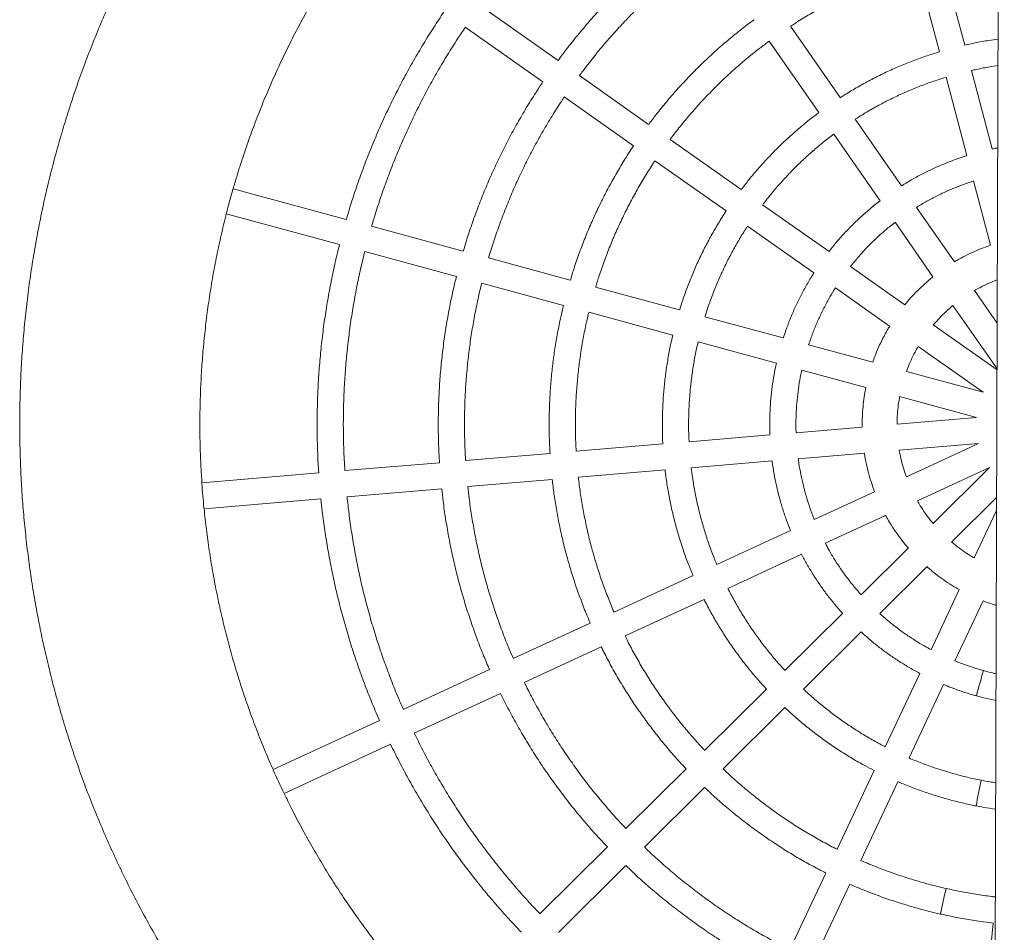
# Model space of a CAD drawing. Header units: millimetres. Extents: x 4385 to 11928, y 17253 to 36963.
# Tile 210 of 256: x 7692.348 to 7692.951, y 18769.076 to 18769.635. Entities that reach past the tile are written whole.
import ezdxf

# ---------------------------------------------------------------- set-up
doc = ezdxf.new("R2010")
doc.units = ezdxf.units.MM
doc.layers.add('БЛАГО_Ботаническая_Р$0$БЛАГО_МАФ', color=7, linetype='Continuous', lineweight=0, true_color=0x000000)

# ---------------------------------------------------------------- blocks, each defined once
blk = doc.blocks.new('БЛАГО_Ботаническая_Р$0$дио 1.15')
at = {"layer": 'БЛАГО_Ботаническая_Р$0$БЛАГО_МАФ'}
for p, q in [((-0.05548, 0.51694), (-0.04922, 0.44535)), ((-0.03322, 0.44675), (-0.03948, 0.51834)), ((0.12531, 0.50392), (0.10672, 0.43451)), ((0.12223, 0.43035), (0.14083, 0.49977)), ((-0.1849, 0.409), (-0.21527, 0.47413)), ((-0.22983, 0.46734), (-0.19946, 0.40221)), ((-0.04782, 0.42935), (-0.04275, 0.37137)), ((-0.02675, 0.37277), (-0.03182, 0.43075)), ((0.10256, 0.41899), (0.08749, 0.36278)), ((0.10301, 0.35862), (0.11807, 0.41484)), ((-0.15352, 0.34169), (-0.17811, 0.39444)), ((-0.19267, 0.38765), (-0.16807, 0.33491)), ((-0.02082, 0.30505), (-0.02535, 0.35677)), ((0.24032, 0.35783), (0.20694, 0.31016)), ((-0.04135, 0.35537), (-0.03682, 0.30365)), ((0.08334, 0.34726), (0.0699, 0.29711)), ((0.2201, 0.30095), (0.25348, 0.34862)), ((0.08541, 0.29296), (0.09885, 0.34311)), ((-0.12479, 0.28008), (-0.14673, 0.32713)), ((-0.16128, 0.32035), (-0.13934, 0.27329)), ((-0.26201, 0.26913), (-0.30316, 0.31028)), ((-0.31452, 0.29893), (-0.27337, 0.25777)), ((0.19773, 0.297), (0.16795, 0.25447)), ((-0.03542, 0.28765), (-0.03077, 0.23451)), ((-0.01477, 0.23591), (-0.01942, 0.28905)), ((0.1811, 0.24526), (0.21088, 0.28779)), ((0.06574, 0.28159), (0.05194, 0.23007)), ((0.06745, 0.22591), (0.08125, 0.27744)), ((-0.09545, 0.21718), (-0.118, 0.26552)), ((-0.21394, 0.22106), (-0.25065, 0.25777)), ((-0.13255, 0.25873), (-0.11001, 0.21039)), ((-0.26201, 0.24641), (-0.2253, 0.2097)), ((0.15873, 0.24131), (0.12814, 0.19761)), ((0.14129, 0.1884), (0.17189, 0.2321)), ((-0.02937, 0.2185), (-0.02503, 0.16894)), ((-0.00904, 0.17034), (-0.01337, 0.2199)), ((0.04778, 0.21455), (0.0349, 0.16649)), ((-0.16486, 0.17198), (-0.20258, 0.2097)), ((0.05041, 0.16233), (0.06329, 0.21039)), ((-0.06764, 0.15752), (-0.08866, 0.20261)), ((-0.21394, 0.19834), (-0.17622, 0.16062)), ((-0.10322, 0.19583), (-0.08219, 0.15073)), ((0.11892, 0.18445), (0.09038, 0.1437)), ((0.10354, 0.13448), (0.13208, 0.17524)), ((0.23234, 0.17165), (0.18864, 0.14105)), ((-0.27753, 0.1351), (-0.32458, 0.15705)), ((-0.11832, 0.12544), (-0.1535, 0.16062)), ((0.19785, 0.1279), (0.24155, 0.15849)), ((-0.02363, 0.15292), (-0.02009, 0.11238)), ((-0.00409, 0.11378), (-0.00764, 0.15432)), ((0.03074, 0.15096), (0.02021, 0.11166)), ((-0.16485, 0.14926), (-0.12967, 0.11408)), ((0.03572, 0.1075), (0.04625, 0.1468)), ((-0.33137, 0.14249), (-0.28432, 0.12055)), ((-0.04364, 0.10607), (-0.06084, 0.14295)), ((-0.0754, 0.13616), (-0.0582, 0.09928)), ((-0.21463, 0.10577), (-0.26297, 0.12831)), ((0.08116, 0.13053), (0.05782, 0.09719)), ((0.17548, 0.13184), (0.13472, 0.1033)), ((0.07098, 0.08798), (0.09432, 0.12131)), ((0.14394, 0.09014), (0.18469, 0.11868)), ((-0.26976, 0.11376), (-0.22141, 0.09122)), ((-0.07817, 0.08529), (-0.10695, 0.11407)), ((-0.1183, 0.10271), (-0.08953, 0.07394)), ((-0.15497, 0.07795), (-0.20006, 0.09898)), ((-0.01822, 0.09102), (-0.01397, 0.04243)), ((0.00203, 0.04383), (-0.00222, 0.09242)), ((0.01466, 0.09094), (0.00203, 0.04383)), ((0.12155, 0.09408), (0.08822, 0.07074)), ((-0.01397, 0.04243), (-0.03458, 0.08664)), ((0.01754, 0.03967), (0.03017, 0.08679)), ((-0.20685, 0.08443), (-0.16176, 0.0634)), ((-0.04914, 0.07985), (-0.02852, 0.03564)), ((0.04552, 0.07963), (0.01754, 0.03967)), ((0.09743, 0.05758), (0.13076, 0.08092)), ((0.27768, 0.08101), (0.22615, 0.06721)), ((-0.10352, 0.05396), (-0.1404, 0.07116)), ((-0.02852, 0.03564), (-0.06301, 0.07013)), ((0.03128, 0.03129), (0.05868, 0.07042)), ((0.21063, 0.06305), (0.16257, 0.05017)), ((0.23031, 0.0517), (0.28183, 0.0655)), ((-0.14719, 0.0566), (-0.11031, 0.03941)), ((-0.07437, 0.05878), (-0.04688, 0.03129)), ((0.07066, 0.05844), (0.03188, 0.03129)), ((-0.0549, 0.03129), (-0.08409, 0.0449)), ((0.05988, 0.03129), (0.07987, 0.04528)), ((0.14704, 0.04601), (0.10774, 0.03548)), ((0.16673, 0.03466), (0.21479, 0.04754)), ((-0.30789, 0.03258), (-0.35961, 0.03711)), ((1.39611, 0.03129), (-1.40011, 0.03129))]:
    blk.add_line(p, q, dxfattribs=at)
for centre, radius, start, end in [((0.07316, -0.86118), 1.38418, 94.68453, 95.31671), ((-0.2333, -0.86544), 1.41561, 74.69087, 75.30901), ((0.41937, -0.90589), 1.51901, 114.71149, 115.28755), ((-0.50148, -0.8622), 0.94826, 76.91337, 77.88372), ((-0.50281, -0.86813), 0.95433, 76.91645, 77.88063), ((-0.40898, -0.88895), 0.94807, 78.52343, 79.49398), ((-0.40891, -0.88856), 0.94768, 78.52323, 79.49418), ((-0.41466, -0.88748), 0.96275, 74.23653, 75.19228), ((-0.41461, -0.88729), 0.96255, 74.23643, 75.19238)]:
    blk.add_arc(centre, radius, start, end, dxfattribs=at)
for points, knots in [([(0.51589, 0.36059), (0.51439, 0.36271), (0.51017, 0.36869), (0.50302, 0.37838), (0.49437, 0.38959), (0.48548, 0.40061), (0.47633, 0.41142), (0.46695, 0.42203), (0.45734, 0.43242), (0.44749, 0.4426), (0.43742, 0.45255), (0.42712, 0.46227), (0.41661, 0.47177), (0.4059, 0.48102), (0.39497, 0.49003), (0.38385, 0.4988), (0.37254, 0.50731), (0.36103, 0.51557), (0.34935, 0.52357), (0.33749, 0.5313), (0.32546, 0.53877), (0.31326, 0.54597), (0.30091, 0.55289), (0.2884, 0.55953), (0.27575, 0.56589), (0.26296, 0.57197), (0.25004, 0.57776), (0.23699, 0.58325), (0.22382, 0.58846), (0.21054, 0.59337), (0.19715, 0.59798), (0.18366, 0.60228), (0.17008, 0.60629), (0.15641, 0.60999), (0.14266, 0.61338), (0.12884, 0.61647), (0.11495, 0.61924), (0.10101, 0.6217), (0.08701, 0.62385), (0.07297, 0.62569), (0.05889, 0.62721), (0.04479, 0.62842), (0.03065, 0.62931), (0.0165, 0.62988), (0.00235, 0.63014), (-0.01181, 0.63007), (-0.02597, 0.6297), (-0.04011, 0.629), (-0.05424, 0.62799), (-0.06833, 0.62666), (-0.0824, 0.62502), (-0.09642, 0.62306), (-0.1104, 0.62079), (-0.12432, 0.61821), (-0.13818, 0.61531), (-0.15198, 0.61211), (-0.16569, 0.6086), (-0.17933, 0.60478), (-0.19288, 0.60065), (-0.20633, 0.59623), (-0.21968, 0.59151), (-0.23292, 0.58648), (-0.24604, 0.58116), (-0.25904, 0.57555), (-0.27191, 0.56965), (-0.28465, 0.56347), (-0.29725, 0.557), (-0.30969, 0.55025), (-0.32199, 0.54322), (-0.33412, 0.53592), (-0.34609, 0.52835), (-0.35788, 0.52051), (-0.3695, 0.51241), (-0.38093, 0.50405), (-0.39217, 0.49544), (-0.40321, 0.48658), (-0.41406, 0.47747), (-0.4247, 0.46813), (-0.43512, 0.45854), (-0.44533, 0.44873), (-0.45532, 0.43869), (-0.46507, 0.42843), (-0.4746, 0.41796), (-0.48389, 0.40727), (-0.49294, 0.39638), (-0.50174, 0.38528), (-0.51029, 0.374), (-0.51859, 0.36252), (-0.52663, 0.35086), (-0.5344, 0.33903), (-0.54191, 0.32702), (-0.54915, 0.31485), (-0.55611, 0.30252), (-0.56279, 0.29004), (-0.5692, 0.27741), (-0.57532, 0.26464), (-0.58114, 0.25173), (-0.58624, 0.23983), (-0.58925, 0.23218), (-0.59054, 0.22891)], [0, 0, 0, 0, 0.005721, 0.016105, 0.02649, 0.036875, 0.04726, 0.057645, 0.06803, 0.078415, 0.088799, 0.099184, 0.109569, 0.119954, 0.130339, 0.140724, 0.151109, 0.161494, 0.171879, 0.182263, 0.192648, 0.203033, 0.213418, 0.223803, 0.234188, 0.244573, 0.254957, 0.265342, 0.275727, 0.286112, 0.296497, 0.306882, 0.317267, 0.327652, 0.338036, 0.348421, 0.358806, 0.369191, 0.379576, 0.389961, 0.400346, 0.410731, 0.421115, 0.4315, 0.441885, 0.45227, 0.462655, 0.47304, 0.483425, 0.493809, 0.504194, 0.514579, 0.524964, 0.535349, 0.545734, 0.556119, 0.566504, 0.576888, 0.587273, 0.597658, 0.608043, 0.618428, 0.628813, 0.639198, 0.649583, 0.659968, 0.670352, 0.680737, 0.691122, 0.701507, 0.711892, 0.722277, 0.732662, 0.743046, 0.753431, 0.763816, 0.774201, 0.784586, 0.794971, 0.805356, 0.81574, 0.826125, 0.83651, 0.846895, 0.85728, 0.867665, 0.87805, 0.888435, 0.898819, 0.909204, 0.919589, 0.929974, 0.940359, 0.950744, 0.961129, 0.971514, 0.981898, 0.992283, 1, 1, 1, 1]), ([(-0.03948, 0.51831), (-0.03627, 0.51854), (-0.02877, 0.51906), (-0.01698, 0.51952), (-0.00412, 0.51974), (0.00875, 0.51963), (0.02161, 0.51921), (0.03445, 0.51847), (0.04727, 0.51741), (0.06006, 0.51604), (0.07282, 0.51435), (0.08553, 0.51235), (0.09818, 0.51004), (0.11077, 0.5074), (0.11981, 0.50534), (0.12464, 0.50408), (0.12531, 0.5039)], [0, 0, 0, 0, 0.05821, 0.135645, 0.21308, 0.290516, 0.367951, 0.445386, 0.522821, 0.600257, 0.677692, 0.755127, 0.832563, 0.909998, 0.987433, 1, 1, 1, 1]), ([(-0.21527, 0.47411), (-0.21168, 0.4757), (-0.20417, 0.47901), (-0.19258, 0.4837), (-0.18055, 0.48825), (-0.16841, 0.4925), (-0.15617, 0.49646), (-0.14383, 0.5001), (-0.13141, 0.50345), (-0.11891, 0.50648), (-0.10633, 0.50921), (-0.0937, 0.51163), (-0.081, 0.51372), (-0.06827, 0.51553), (-0.05974, 0.51647), (-0.05548, 0.51694)], [0, 0, 0, 0, 0.070796, 0.148231, 0.225666, 0.303101, 0.380536, 0.457971, 0.535406, 0.612841, 0.690276, 0.767711, 0.845146, 0.922581, 1, 1, 1, 1]), ([(0.14082, 0.49973), (0.14325, 0.49904), (0.14981, 0.49719), (0.16039, 0.49383), (0.17257, 0.48969), (0.18464, 0.48523), (0.1966, 0.48049), (0.20843, 0.47545), (0.22014, 0.47012), (0.23171, 0.4645), (0.24315, 0.4586), (0.25443, 0.45241), (0.26556, 0.44596), (0.27651, 0.43922), (0.28491, 0.43383), (0.28959, 0.43062), (0.29073, 0.42983)], [0, 0, 0, 0, 0.045625, 0.12306, 0.200496, 0.277931, 0.355367, 0.432802, 0.510237, 0.587673, 0.665109, 0.742543, 0.819979, 0.897415, 0.97485, 1, 1, 1, 1]), ([(-0.36533, 0.37245), (-0.36509, 0.37268), (-0.36182, 0.37593), (-0.35529, 0.38199), (-0.34573, 0.3906), (-0.33594, 0.39894), (-0.32595, 0.40705), (-0.31576, 0.41491), (-0.30539, 0.42252), (-0.29483, 0.42987), (-0.28409, 0.43695), (-0.27318, 0.44377), (-0.26211, 0.45032), (-0.25087, 0.45659), (-0.24012, 0.46228), (-0.23304, 0.46574), (-0.22982, 0.46732)], [0, 0, 0, 0, 0.005947, 0.083381, 0.160817, 0.238252, 0.315687, 0.393122, 0.470557, 0.547992, 0.625427, 0.702862, 0.780297, 0.857732, 0.935167, 1, 1, 1, 1]), ([(0.10671, 0.43448), (0.10365, 0.43524), (0.09673, 0.43694), (0.08585, 0.43923), (0.07411, 0.44141), (0.06231, 0.44327), (0.05046, 0.44482), (0.03858, 0.44606), (0.02667, 0.44698), (0.01473, 0.44758), (0.00279, 0.44786), (-0.00916, 0.44784), (-0.0211, 0.44746), (-0.02912, 0.44709), (-0.03315, 0.44675), (-0.03322, 0.44675)], [0, 0, 0, 0, 0.066958, 0.151653, 0.236348, 0.321044, 0.405739, 0.490434, 0.575129, 0.659825, 0.74452, 0.829215, 0.91391, 0.998605, 1, 1, 1, 1]), ([(-0.04921, 0.44532), (-0.05175, 0.44505), (-0.05824, 0.44437), (-0.06865, 0.44292), (-0.08044, 0.441), (-0.09217, 0.43876), (-0.10385, 0.43622), (-0.11545, 0.43336), (-0.12697, 0.43019), (-0.1384, 0.42673), (-0.14973, 0.42295), (-0.16097, 0.41889), (-0.17208, 0.4145), (-0.18005, 0.41119), (-0.18428, 0.40925), (-0.18489, 0.40898)], [0, 0, 0, 0, 0.054125, 0.13882, 0.223516, 0.308211, 0.392907, 0.477602, 0.562298, 0.646993, 0.731688, 0.816384, 0.90108, 0.985774, 1, 1, 1, 1]), ([(-0.1781, 0.39441), (-0.17577, 0.39544), (-0.16988, 0.39806), (-0.16027, 0.40194), (-0.14929, 0.40608), (-0.1382, 0.40991), (-0.12701, 0.41344), (-0.11573, 0.41666), (-0.10437, 0.41959), (-0.09293, 0.4222), (-0.08143, 0.4245), (-0.06987, 0.42649), (-0.05866, 0.42813), (-0.0513, 0.42895), (-0.04782, 0.42934)], [0, 0, 0, 0, 0.056326, 0.142939, 0.229552, 0.316166, 0.402779, 0.489392, 0.576006, 0.662619, 0.749232, 0.835845, 0.922459, 1, 1, 1, 1]), ([(-0.03182, 0.43072), (-0.02895, 0.43091), (-0.02218, 0.43137), (-0.01148, 0.43172), (0.00025, 0.43183), (0.01198, 0.4316), (0.0237, 0.43107), (0.0354, 0.43022), (0.04707, 0.42905), (0.05871, 0.42756), (0.0703, 0.42577), (0.08184, 0.42365), (0.0926, 0.42141), (0.09948, 0.41972), (0.10255, 0.41897)], [0, 0, 0, 0, 0.063711, 0.150325, 0.236938, 0.323552, 0.410165, 0.496778, 0.583392, 0.670005, 0.756619, 0.843232, 0.929845, 1, 1, 1, 1]), ([(0.24953, 0.37098), (0.24641, 0.37306), (0.23997, 0.37734), (0.23, 0.38349), (0.21968, 0.38952), (0.2092, 0.39526), (0.19858, 0.40073), (0.18782, 0.40591), (0.17692, 0.4108), (0.16589, 0.41541), (0.15475, 0.41972), (0.14349, 0.42372), (0.13266, 0.42729), (0.12553, 0.42937), (0.12222, 0.43033)], [0, 0, 0, 0, 0.079793, 0.164489, 0.249183, 0.333879, 0.418574, 0.503269, 0.587964, 0.67266, 0.757355, 0.84205, 0.926745, 1, 1, 1, 1]), ([(0.11806, 0.41482), (0.12115, 0.41392), (0.12798, 0.41192), (0.13846, 0.40847), (0.14951, 0.40453), (0.16045, 0.40029), (0.17127, 0.39575), (0.18196, 0.39092), (0.19252, 0.38581), (0.20293, 0.38041), (0.2132, 0.37473), (0.2233, 0.36877), (0.23235, 0.36314), (0.23795, 0.35938), (0.2403, 0.3578)], [0, 0, 0, 0, 0.071098, 0.157711, 0.244325, 0.330938, 0.417552, 0.504165, 0.590778, 0.677392, 0.764005, 0.850619, 0.937233, 1, 1, 1, 1]), ([(-0.19944, 0.40217), (-0.20119, 0.40133), (-0.20652, 0.39875), (-0.21529, 0.39414), (-0.22574, 0.38835), (-0.23602, 0.38227), (-0.24615, 0.37593), (-0.2561, 0.36931), (-0.26587, 0.36244), (-0.27545, 0.35531), (-0.28484, 0.34792), (-0.29404, 0.3403), (-0.30302, 0.33241), (-0.30984, 0.32618), (-0.31359, 0.32251), (-0.3145, 0.32162)], [0, 0, 0, 0, 0.041293, 0.125988, 0.210684, 0.295379, 0.380075, 0.464771, 0.549466, 0.634162, 0.718858, 0.803553, 0.888248, 0.972945, 1, 1, 1, 1]), ([(-0.30314, 0.31025), (-0.30155, 0.31179), (-0.29715, 0.31605), (-0.28971, 0.32277), (-0.28083, 0.33044), (-0.27173, 0.33785), (-0.26244, 0.34501), (-0.25296, 0.35193), (-0.2433, 0.35858), (-0.23346, 0.36497), (-0.22345, 0.37109), (-0.21328, 0.37693), (-0.20303, 0.38249), (-0.1961, 0.38594), (-0.19267, 0.38765)], [0, 0, 0, 0, 0.048939, 0.135553, 0.222166, 0.308779, 0.395393, 0.482006, 0.568619, 0.655232, 0.741845, 0.828458, 0.915071, 1, 1, 1, 1]), ([(-0.04274, 0.37134), (-0.04526, 0.37106), (-0.0514, 0.37039), (-0.0611, 0.36896), (-0.07186, 0.36709), (-0.08256, 0.36491), (-0.09319, 0.36241), (-0.10374, 0.35961), (-0.1142, 0.3565), (-0.12457, 0.3531), (-0.13484, 0.34938), (-0.1445, 0.3456), (-0.15067, 0.34291), (-0.15351, 0.34167)], [0, 0, 0, 0, 0.066009, 0.160828, 0.255648, 0.350466, 0.445286, 0.540104, 0.634924, 0.729743, 0.824562, 0.919381, 1, 1, 1, 1]), ([(0.08749, 0.36275), (0.08496, 0.36336), (0.0789, 0.36484), (0.06923, 0.36682), (0.05848, 0.36875), (0.04768, 0.37034), (0.03684, 0.37163), (0.02597, 0.3726), (0.01507, 0.37325), (0.00416, 0.37359), (-0.00676, 0.37361), (-0.01707, 0.37335), (-0.02372, 0.37294), (-0.02675, 0.37275)], [0, 0, 0, 0, 0.0676967, 0.1625156, 0.2573348, 0.3521539, 0.4469728, 0.5417919, 0.6366112, 0.7314303, 0.8262495, 0.9210683, 1, 1, 1, 1]), ([(-0.02535, 0.35675), (-0.02239, 0.35693), (-0.01587, 0.35733), (-0.00579, 0.35756), (0.00489, 0.35752), (0.01557, 0.35715), (0.02623, 0.35647), (0.03686, 0.35548), (0.04746, 0.35417), (0.05802, 0.35254), (0.06852, 0.35059), (0.07696, 0.34882), (0.08187, 0.34759), (0.08333, 0.34722)], [0, 0, 0, 0, 0.08122, 0.17874, 0.27626, 0.37378, 0.471299, 0.568819, 0.666339, 0.763859, 0.861379, 0.958899, 1, 1, 1, 1]), ([(0.20692, 0.31013), (0.20471, 0.31161), (0.19946, 0.3151), (0.19099, 0.32031), (0.18155, 0.32578), (0.17194, 0.33097), (0.16219, 0.33588), (0.1523, 0.34051), (0.14228, 0.34485), (0.13214, 0.34889), (0.12189, 0.35263), (0.11218, 0.35589), (0.10584, 0.35776), (0.103, 0.3586)], [0, 0, 0, 0, 0.069385, 0.164204, 0.259022, 0.353841, 0.44866, 0.54348, 0.638299, 0.733118, 0.827937, 0.922756, 1, 1, 1, 1]), ([(-0.14671, 0.3271), (-0.14479, 0.32795), (-0.13961, 0.33024), (-0.13103, 0.33364), (-0.12101, 0.33733), (-0.11087, 0.34071), (-0.10065, 0.3438), (-0.09033, 0.34657), (-0.07994, 0.34904), (-0.06948, 0.3512), (-0.05896, 0.35304), (-0.04958, 0.35443), (-0.04369, 0.35508), (-0.04134, 0.35534)], [0, 0, 0, 0, 0.057638, 0.155158, 0.252678, 0.350198, 0.447719, 0.545239, 0.642759, 0.740279, 0.837799, 0.93532, 1, 1, 1, 1]), ([(0.09885, 0.34309), (0.0991, 0.34302), (0.10279, 0.342), (0.10982, 0.33974), (0.11993, 0.3363), (0.12993, 0.33252), (0.13981, 0.32846), (0.14956, 0.32411), (0.15918, 0.31946), (0.16866, 0.31454), (0.17799, 0.30934), (0.18714, 0.30384), (0.19372, 0.29971), (0.19719, 0.29734), (0.19771, 0.29698)], [0, 0, 0, 0, 0.0072836, 0.104803, 0.2023215, 0.2998408, 0.39736, 0.4948793, 0.5923981, 0.6899179, 0.7874364, 0.8849568, 0.9824755, 1, 1, 1, 1]), ([(-0.16806, 0.33487), (-0.17027, 0.33378), (-0.17575, 0.33108), (-0.18433, 0.32645), (-0.1938, 0.32103), (-0.20311, 0.31532), (-0.21224, 0.30934), (-0.2212, 0.30311), (-0.22998, 0.29661), (-0.23856, 0.28987), (-0.24694, 0.28287), (-0.25477, 0.27597), (-0.25971, 0.27129), (-0.262, 0.26912)], [0, 0, 0, 0, 0.064322, 0.1591412, 0.2539607, 0.3487794, 0.4435984, 0.5384167, 0.6332362, 0.7280549, 0.8228743, 0.917694, 1, 1, 1, 1]), ([(-0.25063, 0.25775), (-0.24973, 0.25861), (-0.24629, 0.26196), (-0.24007, 0.26755), (-0.23196, 0.27451), (-0.22365, 0.28121), (-0.21513, 0.28767), (-0.20644, 0.29386), (-0.19756, 0.2998), (-0.18851, 0.30547), (-0.17929, 0.31087), (-0.17022, 0.31585), (-0.16416, 0.31889), (-0.16128, 0.32033)], [0, 0, 0, 0, 0.03406, 0.13158, 0.229099, 0.326619, 0.424138, 0.521657, 0.619177, 0.716697, 0.814217, 0.911736, 1, 1, 1, 1]), ([(-0.03682, 0.30363), (-0.03961, 0.3033), (-0.04567, 0.30258), (-0.05495, 0.30109), (-0.06465, 0.29924), (-0.07429, 0.29707), (-0.08386, 0.2946), (-0.09334, 0.29182), (-0.10273, 0.28874), (-0.11201, 0.28534), (-0.11936, 0.28244), (-0.12357, 0.28058), (-0.12477, 0.28005)], [0, 0, 0, 0, 0.092197, 0.200291, 0.308386, 0.41648, 0.524575, 0.632669, 0.740763, 0.848858, 0.956953, 1, 1, 1, 1]), ([(0.06989, 0.29708), (0.06755, 0.29764), (0.06201, 0.29896), (0.05319, 0.30069), (0.04344, 0.30231), (0.03364, 0.30361), (0.02381, 0.30459), (0.01395, 0.30526), (0.00408, 0.30562), (-0.0058, 0.30564), (-0.01411, 0.30545), (-0.01911, 0.30512), (-0.02082, 0.30501)], [0, 0, 0, 0, 0.078891, 0.186986, 0.295081, 0.403176, 0.511271, 0.619366, 0.727462, 0.835557, 0.943651, 1, 1, 1, 1]), ([(0.30116, 0.21984), (0.29955, 0.22204), (0.29577, 0.22716), (0.28955, 0.235), (0.28254, 0.24337), (0.27529, 0.25153), (0.2678, 0.25948), (0.26009, 0.2672), (0.25215, 0.2747), (0.244, 0.28196), (0.23564, 0.28898), (0.22768, 0.29532), (0.22241, 0.2992), (0.22008, 0.30092)], [0, 0, 0, 0, 0.071072, 0.165891, 0.260709, 0.355528, 0.450348, 0.545168, 0.639986, 0.734806, 0.829625, 0.924443, 1, 1, 1, 1]), ([(0.16793, 0.25444), (0.16626, 0.25554), (0.16185, 0.25847), (0.15451, 0.26293), (0.14593, 0.26782), (0.13719, 0.27243), (0.1283, 0.27675), (0.11928, 0.28079), (0.11014, 0.28454), (0.10088, 0.28798), (0.09263, 0.29079), (0.08744, 0.29232), (0.0854, 0.29292)], [0, 0, 0, 0, 0.065587, 0.173682, 0.281778, 0.389872, 0.497968, 0.606064, 0.714159, 0.822254, 0.930349, 1, 1, 1, 1]), ([(-0.11799, 0.26551), (-0.11522, 0.26669), (-0.10949, 0.26912), (-0.10066, 0.27243), (-0.09155, 0.27554), (-0.08235, 0.27834), (-0.07306, 0.28084), (-0.06369, 0.28303), (-0.05425, 0.2849), (-0.04483, 0.28647), (-0.03853, 0.28726), (-0.03542, 0.28764)], [0, 0, 0, 0, 0.105467, 0.217579, 0.329692, 0.441804, 0.553916, 0.666029, 0.778142, 0.890254, 1, 1, 1, 1]), ([(-0.01942, 0.28901), (-0.0183, 0.28909), (-0.01397, 0.28938), (-0.00643, 0.28957), (0.00319, 0.28958), (0.0128, 0.28924), (0.0224, 0.2886), (0.03197, 0.28763), (0.04151, 0.28636), (0.05099, 0.28476), (0.05907, 0.28317), (0.06396, 0.28198), (0.06573, 0.28156)], [0, 0, 0, 0, 0.039379, 0.151494, 0.263609, 0.375723, 0.487838, 0.599952, 0.712067, 0.824182, 0.936297, 1, 1, 1, 1]), ([(0.21086, 0.28776), (0.21178, 0.2871), (0.21558, 0.28436), (0.22208, 0.27928), (0.23034, 0.27252), (0.2384, 0.2655), (0.24624, 0.25824), (0.25386, 0.25076), (0.26126, 0.24305), (0.26842, 0.23513), (0.27534, 0.227), (0.2819, 0.21885), (0.28603, 0.21332), (0.28802, 0.21064)], [0, 0, 0, 0, 0.030859, 0.128378, 0.225898, 0.323418, 0.420936, 0.518455, 0.615974, 0.713495, 0.811014, 0.908534, 1, 1, 1, 1]), ([(-0.13934, 0.27329), (-0.1422, 0.27183), (-0.148, 0.26888), (-0.15655, 0.26408), (-0.16502, 0.25899), (-0.17332, 0.25362), (-0.18144, 0.24799), (-0.18937, 0.2421), (-0.19712, 0.23597), (-0.20465, 0.22957), (-0.21025, 0.22459), (-0.21327, 0.22167), (-0.21392, 0.22104)], [0, 0, 0, 0, 0.105505, 0.213598, 0.321692, 0.429785, 0.537879, 0.645973, 0.754066, 0.862161, 0.970253, 1, 1, 1, 1]), ([(0.08125, 0.27741), (0.08359, 0.27671), (0.089, 0.27508), (0.09736, 0.27218), (0.10636, 0.26876), (0.11523, 0.26504), (0.12397, 0.26103), (0.13258, 0.25674), (0.14105, 0.25217), (0.14934, 0.24729), (0.15523, 0.24366), (0.1583, 0.24158), (0.15872, 0.24129)], [0, 0, 0, 0, 0.085409, 0.197524, 0.309638, 0.421751, 0.533866, 0.645979, 0.758094, 0.870207, 0.982322, 1, 1, 1, 1]), ([(-0.27334, 0.25775), (-0.275, 0.25601), (-0.27919, 0.25165), (-0.28562, 0.24442), (-0.29267, 0.23608), (-0.29947, 0.22754), (-0.30602, 0.2188), (-0.31231, 0.20988), (-0.31834, 0.20078), (-0.3241, 0.19151), (-0.32959, 0.18207), (-0.33462, 0.17285), (-0.33769, 0.16671), (-0.33913, 0.16383)], [0, 0, 0, 0, 0.062633, 0.157454, 0.252272, 0.347092, 0.44191, 0.536729, 0.631548, 0.726367, 0.821187, 0.916005, 1, 1, 1, 1]), ([(-0.20255, 0.20967), (-0.20132, 0.21084), (-0.19777, 0.21423), (-0.19167, 0.21957), (-0.18426, 0.22571), (-0.17665, 0.2316), (-0.16885, 0.23722), (-0.16086, 0.24259), (-0.15271, 0.2477), (-0.14438, 0.25252), (-0.13766, 0.25619), (-0.13366, 0.25815), (-0.13254, 0.2587)], [0, 0, 0, 0, 0.059426, 0.171541, 0.283654, 0.39577, 0.507885, 0.62, 0.732114, 0.844229, 0.956344, 1, 1, 1, 1]), ([(-0.32457, 0.15704), (-0.32441, 0.15738), (-0.32271, 0.16094), (-0.3192, 0.16758), (-0.31404, 0.17693), (-0.30858, 0.18611), (-0.30286, 0.19513), (-0.29687, 0.20397), (-0.29062, 0.21264), (-0.28411, 0.22111), (-0.27736, 0.22939), (-0.27035, 0.23744), (-0.26522, 0.24311), (-0.26236, 0.24603), (-0.26199, 0.2464)], [0, 0, 0, 0, 0.010485, 0.108004, 0.205523, 0.303042, 0.400562, 0.498081, 0.5956, 0.693119, 0.790638, 0.888158, 0.985676, 1, 1, 1, 1]), ([(0.24547, 0.18084), (0.24452, 0.18213), (0.24164, 0.18607), (0.23653, 0.19246), (0.23017, 0.20002), (0.22356, 0.20737), (0.21672, 0.2145), (0.20965, 0.2214), (0.20237, 0.22808), (0.19487, 0.23451), (0.18778, 0.24025), (0.18311, 0.24373), (0.18109, 0.24523)], [0, 0, 0, 0, 0.052285, 0.16038, 0.268475, 0.37657, 0.484666, 0.59276, 0.700855, 0.808949, 0.917044, 1, 1, 1, 1]), ([(0.05193, 0.23004), (0.04997, 0.23049), (0.04519, 0.2316), (0.0375, 0.233), (0.0289, 0.23429), (0.02026, 0.23526), (0.01159, 0.23591), (0.00289, 0.23626), (-0.0058, 0.23625), (-0.01169, 0.23612), (-0.01468, 0.23591), (-0.01477, 0.2359)], [0, 0, 0, 0, 0.089763, 0.219198, 0.348634, 0.478069, 0.607504, 0.736939, 0.866374, 0.995809, 1, 1, 1, 1]), ([(-0.03077, 0.23449), (-0.03112, 0.23445), (-0.03435, 0.23411), (-0.04042, 0.23317), (-0.04898, 0.23163), (-0.05748, 0.22976), (-0.0659, 0.22758), (-0.07423, 0.2251), (-0.08247, 0.22231), (-0.08955, 0.21966), (-0.09382, 0.21783), (-0.09544, 0.21714)], [0, 0, 0, 0, 0.015592, 0.145027, 0.274463, 0.4039, 0.533335, 0.662771, 0.792208, 0.921643, 1, 1, 1, 1]), ([(0.17187, 0.23208), (0.17232, 0.23176), (0.17537, 0.22955), (0.18084, 0.22523), (0.18825, 0.2191), (0.19543, 0.2127), (0.20241, 0.20608), (0.20917, 0.19923), (0.21569, 0.19216), (0.22198, 0.18488), (0.22753, 0.17804), (0.23088, 0.17355), (0.23231, 0.17163)], [0, 0, 0, 0, 0.019334, 0.131448, 0.243561, 0.355674, 0.46779, 0.579902, 0.692018, 0.80413, 0.916244, 1, 1, 1, 1]), ([(0.12812, 0.19759), (0.12748, 0.19802), (0.12442, 0.20006), (0.11879, 0.20344), (0.11122, 0.20773), (0.10349, 0.21171), (0.09562, 0.21541), (0.08762, 0.21883), (0.0795, 0.22194), (0.07277, 0.22429), (0.06871, 0.2255), (0.06744, 0.22588)], [0, 0, 0, 0, 0.0345173, 0.1639549, 0.2933928, 0.422829, 0.552266, 0.6817022, 0.811139, 0.9405755, 1, 1, 1, 1]), ([(-0.08865, 0.20258), (-0.08712, 0.20323), (-0.08301, 0.20498), (-0.07619, 0.2075), (-0.06823, 0.21016), (-0.06016, 0.2125), (-0.05202, 0.21455), (-0.0438, 0.21627), (-0.03624, 0.2176), (-0.03142, 0.21821), (-0.02937, 0.21847)], [0, 0, 0, 0, 0.081053, 0.217437, 0.3538229, 0.490208, 0.6265943, 0.7629793, 0.8993649, 1, 1, 1, 1]), ([(-0.01337, 0.21986), (-0.01239, 0.21992), (-0.00862, 0.22015), (-0.00205, 0.22023), (0.00635, 0.22009), (0.01474, 0.21961), (0.0231, 0.21882), (0.03143, 0.21771), (0.03966, 0.21632), (0.04509, 0.21513), (0.04778, 0.21455)], [0, 0, 0, 0, 0.04762, 0.184002, 0.320384, 0.456765, 0.593148, 0.72953, 0.865912, 1, 1, 1, 1]), ([(-0.22529, 0.20969), (-0.22551, 0.20946), (-0.22804, 0.20687), (-0.23266, 0.20172), (-0.2391, 0.19423), (-0.24528, 0.18651), (-0.25121, 0.17861), (-0.25688, 0.17052), (-0.26229, 0.16225), (-0.26744, 0.15382), (-0.27229, 0.14521), (-0.27565, 0.13896), (-0.27729, 0.13555), (-0.27751, 0.1351)], [0, 0, 0, 0, 0.010712, 0.118805, 0.226899, 0.334992, 0.443085, 0.55118, 0.659274, 0.767367, 0.87546, 0.983553, 1, 1, 1, 1]), ([(-0.10999, 0.21035), (-0.11141, 0.20964), (-0.11541, 0.20762), (-0.12185, 0.204), (-0.12929, 0.1995), (-0.13656, 0.19472), (-0.14365, 0.18969), (-0.15056, 0.1844), (-0.15725, 0.17884), (-0.16201, 0.17469), (-0.16447, 0.17232), (-0.16484, 0.17196)], [0, 0, 0, 0, 0.070829, 0.200266, 0.329702, 0.459138, 0.588575, 0.71801, 0.847446, 0.976883, 1, 1, 1, 1]), ([(0.06328, 0.21038), (0.06356, 0.2103), (0.06653, 0.20944), (0.07211, 0.20752), (0.07998, 0.20459), (0.08773, 0.20135), (0.09535, 0.19782), (0.10283, 0.194), (0.11015, 0.18989), (0.11551, 0.18669), (0.11837, 0.18478), (0.1189, 0.18443)], [0, 0, 0, 0, 0.014196, 0.150577, 0.28696, 0.423342, 0.559724, 0.696107, 0.832488, 0.96887, 1, 1, 1, 1]), ([(-0.26295, 0.12831), (-0.26279, 0.12865), (-0.26123, 0.13189), (-0.258, 0.13787), (-0.25327, 0.14624), (-0.24823, 0.15444), (-0.24294, 0.16247), (-0.23738, 0.17032), (-0.23156, 0.17799), (-0.22549, 0.18545), (-0.21963, 0.19225), (-0.21567, 0.19646), (-0.21392, 0.19832)], [0, 0, 0, 0, 0.013403, 0.125517, 0.237631, 0.349743, 0.461858, 0.573971, 0.686084, 0.798199, 0.910312, 1, 1, 1, 1]), ([(-0.15348, 0.1606), (-0.15175, 0.16219), (-0.14796, 0.16568), (-0.14186, 0.17078), (-0.13523, 0.17594), (-0.12841, 0.18084), (-0.12141, 0.18548), (-0.11424, 0.18984), (-0.10816, 0.19329), (-0.10443, 0.19517), (-0.1032, 0.19579)], [0, 0, 0, 0, 0.114499, 0.250883, 0.387267, 0.523651, 0.660036, 0.796421, 0.932804, 1, 1, 1, 1]), ([(0.18863, 0.14104), (0.18715, 0.14298), (0.18393, 0.14722), (0.17864, 0.15354), (0.17285, 0.16003), (0.16682, 0.16629), (0.16056, 0.17234), (0.15409, 0.17814), (0.14767, 0.18352), (0.14333, 0.18683), (0.14128, 0.18839)], [0, 0, 0, 0, 0.108703, 0.23814, 0.367574, 0.497009, 0.626447, 0.755881, 0.885317, 1, 1, 1, 1]), ([(0.13206, 0.17522), (0.13397, 0.17376), (0.13811, 0.1706), (0.14422, 0.16544), (0.15045, 0.1598), (0.15646, 0.15393), (0.16224, 0.14784), (0.16778, 0.14152), (0.17219, 0.13618), (0.17466, 0.13288), (0.17545, 0.13181)], [0, 0, 0, 0, 0.117135, 0.25352, 0.389904, 0.526288, 0.662672, 0.799057, 0.935442, 1, 1, 1, 1]), ([(0.03489, 0.16646), (0.03436, 0.16659), (0.03143, 0.16728), (0.02603, 0.16823), (0.0187, 0.16929), (0.01134, 0.17002), (0.00395, 0.17042), (-0.00285, 0.17054), (-0.00717, 0.17038), (-0.00903, 0.17031)], [0, 0, 0, 0, 0.037057, 0.204406, 0.371756, 0.539106, 0.706456, 0.873806, 1, 1, 1, 1]), ([(-0.02503, 0.16892), (-0.02522, 0.1689), (-0.02785, 0.1686), (-0.0329, 0.16772), (-0.04015, 0.16627), (-0.04734, 0.16448), (-0.05443, 0.16238), (-0.06121, 0.16008), (-0.06557, 0.15833), (-0.06763, 0.15751)], [0, 0, 0, 0, 0.012528, 0.179872, 0.347216, 0.514562, 0.681906, 0.84925, 1, 1, 1, 1]), ([(-0.17621, 0.16062), (-0.17812, 0.15854), (-0.18199, 0.15432), (-0.18752, 0.1477), (-0.19286, 0.14084), (-0.19795, 0.13379), (-0.20278, 0.12656), (-0.20734, 0.11915), (-0.2113, 0.11222), (-0.21361, 0.1077), (-0.2146, 0.10576)], [0, 0, 0, 0, 0.126097, 0.255531, 0.384967, 0.514403, 0.643837, 0.773271, 0.902707, 1, 1, 1, 1]), ([(0.09036, 0.14367), (0.0896, 0.14416), (0.08677, 0.14599), (0.08169, 0.14889), (0.07515, 0.15235), (0.06846, 0.15551), (0.06163, 0.15838), (0.05561, 0.16065), (0.05183, 0.16185), (0.0504, 0.1623)], [0, 0, 0, 0, 0.061589, 0.228943, 0.396295, 0.563647, 0.731003, 0.898355, 1, 1, 1, 1]), ([(0.24152, 0.15847), (0.24255, 0.15691), (0.24536, 0.15268), (0.24964, 0.14559), (0.25438, 0.13723), (0.25884, 0.1287), (0.26301, 0.12003), (0.2669, 0.11123), (0.2705, 0.10231), (0.27378, 0.09327), (0.27616, 0.08616), (0.27735, 0.08204), (0.27764, 0.08101)], [0, 0, 0, 0, 0.065357, 0.177473, 0.289589, 0.401702, 0.513817, 0.625931, 0.738046, 0.850161, 0.962275, 1, 1, 1, 1]), ([(-0.06084, 0.14294), (-0.06065, 0.14302), (-0.0583, 0.14402), (-0.05368, 0.14568), (-0.04698, 0.14788), (-0.04018, 0.14975), (-0.03331, 0.1513), (-0.02778, 0.15235), (-0.02454, 0.15276), (-0.02363, 0.15288)], [0, 0, 0, 0, 0.015944, 0.198469, 0.380991, 0.563514, 0.746037, 0.928561, 1, 1, 1, 1]), ([(-0.00763, 0.15428), (-0.00686, 0.15432), (-0.00374, 0.15447), (0.00173, 0.15441), (0.00877, 0.1541), (0.01579, 0.15346), (0.02277, 0.15248), (0.02776, 0.15163), (0.03039, 0.15102), (0.03073, 0.15094)], [0, 0, 0, 0, 0.059975, 0.242497, 0.425021, 0.607546, 0.790069, 0.972593, 1, 1, 1, 1]), ([(-0.20005, 0.09898), (-0.19995, 0.09919), (-0.19861, 0.10192), (-0.19578, 0.10702), (-0.19154, 0.11427), (-0.187, 0.12134), (-0.1822, 0.12824), (-0.17715, 0.13495), (-0.17184, 0.14145), (-0.16772, 0.14621), (-0.16531, 0.14874), (-0.16483, 0.14924)], [0, 0, 0, 0, 0.011558, 0.147941, 0.284323, 0.420704, 0.557088, 0.693469, 0.82985, 0.966232, 1, 1, 1, 1]), ([(-0.08219, 0.15072), (-0.0842, 0.14964), (-0.08839, 0.14739), (-0.09457, 0.14364), (-0.10073, 0.13954), (-0.10672, 0.13518), (-0.11249, 0.13055), (-0.11635, 0.12729), (-0.11823, 0.12551), (-0.11831, 0.12543)], [0, 0, 0, 0, 0.1553204, 0.322663, 0.4900102, 0.6573532, 0.8246958, 0.9920387, 1, 1, 1, 1]), ([(0.04624, 0.14677), (0.04752, 0.14636), (0.05103, 0.14524), (0.05667, 0.14307), (0.06315, 0.14029), (0.06949, 0.13721), (0.07551, 0.13398), (0.07933, 0.13163), (0.08115, 0.13051)], [0, 0, 0, 0, 0.104021, 0.286548, 0.469072, 0.651598, 0.834125, 1, 1, 1, 1]), ([(-0.10693, 0.11405), (-0.10545, 0.11537), (-0.10221, 0.11826), (-0.09697, 0.12241), (-0.09127, 0.12656), (-0.08538, 0.13044), (-0.08009, 0.13364), (-0.07669, 0.13543), (-0.07538, 0.13613)], [0, 0, 0, 0, 0.154395, 0.336922, 0.519452, 0.701977, 0.884505, 1, 1, 1, 1]), ([(0.13469, 0.10328), (0.13392, 0.10429), (0.13166, 0.10726), (0.12762, 0.11197), (0.12262, 0.11743), (0.11738, 0.12266), (0.11191, 0.12765), (0.10729, 0.13158), (0.10442, 0.13376), (0.10352, 0.13445)], [0, 0, 0, 0, 0.0861297, 0.25348, 0.4208369, 0.5881899, 0.7555449, 0.9228963, 1, 1, 1, 1]), ([(0.22612, 0.0672), (0.22578, 0.06835), (0.22462, 0.07227), (0.22231, 0.07888), (0.21922, 0.08701), (0.21582, 0.09501), (0.21213, 0.10289), (0.20816, 0.11063), (0.20389, 0.1182), (0.20044, 0.12396), (0.19833, 0.12712), (0.19783, 0.12788)], [0, 0, 0, 0, 0.053448, 0.182887, 0.312324, 0.44176, 0.571197, 0.700633, 0.83007, 0.959508, 1, 1, 1, 1]), ([(0.0943, 0.12129), (0.0958, 0.12011), (0.09914, 0.11748), (0.10409, 0.1131), (0.10917, 0.10822), (0.11402, 0.1031), (0.11815, 0.09838), (0.12056, 0.09529), (0.12152, 0.09406)], [0, 0, 0, 0, 0.148099, 0.330625, 0.513155, 0.695682, 0.878211, 1, 1, 1, 1]), ([(-0.28429, 0.12054), (-0.28459, 0.11987), (-0.28624, 0.1162), (-0.28895, 0.1094), (-0.2924, 0.10014), (-0.29553, 0.09077), (-0.29836, 0.0813), (-0.30066, 0.07268), (-0.30192, 0.0672), (-0.30245, 0.06493)], [0, 0, 0, 0, 0.0374562, 0.2060922, 0.3747268, 0.5433591, 0.711995, 0.8806291, 1, 1, 1, 1]), ([(0.18466, 0.11866), (0.1856, 0.11722), (0.18806, 0.11343), (0.19175, 0.10711), (0.19575, 0.09972), (0.19945, 0.09219), (0.20287, 0.08451), (0.20599, 0.07672), (0.20859, 0.06956), (0.21001, 0.06496), (0.2106, 0.06304)], [0, 0, 0, 0, 0.083691, 0.220075, 0.356462, 0.492848, 0.629234, 0.765617, 0.902003, 1, 1, 1, 1]), ([(-0.28677, 0.06143), (-0.2864, 0.06305), (-0.28532, 0.0678), (-0.28328, 0.07561), (-0.28056, 0.08484), (-0.27755, 0.09398), (-0.27421, 0.103), (-0.27159, 0.10959), (-0.27001, 0.11313), (-0.26973, 0.11375)], [0, 0, 0, 0, 0.090606, 0.265128, 0.439655, 0.614189, 0.788717, 0.963243, 1, 1, 1, 1]), ([(-0.12965, 0.11406), (-0.13095, 0.11263), (-0.13389, 0.10937), (-0.13821, 0.10403), (-0.14264, 0.09811), (-0.14681, 0.09199), (-0.1507, 0.08569), (-0.15341, 0.081), (-0.15473, 0.07837), (-0.15495, 0.07794)], [0, 0, 0, 0, 0.1307622, 0.2981115, 0.4654602, 0.6328113, 0.8001598, 0.9675118, 1, 1, 1, 1]), ([(-0.02009, 0.11237), (-0.02017, 0.11236), (-0.02226, 0.11209), (-0.02632, 0.11126), (-0.03222, 0.10985), (-0.03801, 0.10814), (-0.04177, 0.10675), (-0.04364, 0.10607)], [0, 0, 0, 0, 0.010713, 0.259002, 0.507289, 0.755575, 1, 1, 1, 1]), ([(0.0202, 0.11162), (0.01877, 0.1119), (0.01535, 0.11256), (0.00989, 0.11324), (0.00384, 0.11369), (-0.00082, 0.11386), (-0.00347, 0.11377), (-0.00409, 0.11375)], [0, 0, 0, 0, 0.1787968, 0.4271263, 0.6754526, 0.92378, 1, 1, 1, 1]), ([(-0.14036, 0.07114), (-0.1397, 0.0724), (-0.13794, 0.07573), (-0.13478, 0.08097), (-0.13091, 0.08687), (-0.12677, 0.09257), (-0.12258, 0.09787), (-0.11966, 0.10116), (-0.11829, 0.1027)], [0, 0, 0, 0, 0.110315, 0.292841, 0.47537, 0.657896, 0.840423, 1, 1, 1, 1]), ([(0.0578, 0.09716), (0.05712, 0.09758), (0.05471, 0.09907), (0.05042, 0.10133), (0.04494, 0.10393), (0.04003, 0.10599), (0.03691, 0.10705), (0.03571, 0.10746)], [0, 0, 0, 0, 0.09864, 0.346977, 0.595312, 0.843645, 1, 1, 1, 1]), ([(-0.05818, 0.09925), (-0.05883, 0.0989), (-0.06127, 0.09759), (-0.06532, 0.09505), (-0.07032, 0.09161), (-0.07461, 0.08835), (-0.07714, 0.08615), (-0.07815, 0.08527)], [0, 0, 0, 0, 0.0907926, 0.3391266, 0.5874606, 0.8357922, 1, 1, 1, 1]), ([(-0.22138, 0.0912), (-0.22184, 0.09014), (-0.22346, 0.08641), (-0.22594, 0.0799), (-0.2288, 0.07169), (-0.23134, 0.06337), (-0.23358, 0.05497), (-0.23512, 0.04824), (-0.2359, 0.04431), (-0.23611, 0.04323)], [0, 0, 0, 0, 0.069345, 0.242305, 0.41526, 0.588216, 0.761175, 0.934131, 1, 1, 1, 1]), ([(-0.03456, 0.0866), (-0.03385, 0.08687), (-0.03143, 0.08779), (-0.02719, 0.08904), (-0.02245, 0.09025), (-0.01943, 0.09077), (-0.01821, 0.09099)], [0, 0, 0, 0, 0.135086, 0.458204, 0.781319, 1, 1, 1, 1]), ([(-0.00222, 0.09238), (-0.00151, 0.09239), (0.00102, 0.09243), (0.00538, 0.09217), (0.0103, 0.09168), (0.01338, 0.09114), (0.01465, 0.09091)], [0, 0, 0, 0, 0.125194, 0.448304, 0.771412, 1, 1, 1, 1]), ([(0.03016, 0.08675), (0.03078, 0.08654), (0.03312, 0.08573), (0.03707, 0.08402), (0.04159, 0.08186), (0.04434, 0.08028), (0.0455, 0.0796)], [0, 0, 0, 0, 0.1153, 0.4384, 0.761506, 1, 1, 1, 1]), ([(0.08821, 0.07073), (0.08812, 0.07085), (0.08679, 0.07257), (0.084, 0.07571), (0.07983, 0.08011), (0.07549, 0.08422), (0.07245, 0.08674), (0.07097, 0.08798)], [0, 0, 0, 0, 0.018557, 0.266852, 0.515146, 0.763438, 1, 1, 1, 1]), ([(0.16254, 0.05016), (0.16205, 0.05172), (0.1608, 0.05562), (0.15847, 0.06176), (0.15559, 0.06858), (0.15241, 0.07527), (0.14894, 0.0818), (0.1461, 0.08676), (0.14433, 0.08947), (0.14391, 0.09012)], [0, 0, 0, 0, 0.1106674, 0.2780235, 0.4453733, 0.6127285, 0.7800803, 0.947435, 1, 1, 1, 1]), ([(-0.22035, 0.04017), (-0.22006, 0.04159), (-0.21923, 0.04575), (-0.21761, 0.05261), (-0.21539, 0.06071), (-0.21287, 0.06872), (-0.21001, 0.07662), (-0.20799, 0.08185), (-0.20685, 0.08442), (-0.20685, 0.08443)], [0, 0, 0, 0, 0.093663, 0.274831, 0.456007, 0.637187, 0.818365, 0.999542, 1, 1, 1, 1]), ([(-0.06299, 0.0701), (-0.06236, 0.07064), (-0.06036, 0.07237), (-0.05675, 0.07502), (-0.05276, 0.07774), (-0.05015, 0.07923), (-0.04912, 0.07982)], [0, 0, 0, 0, 0.144989, 0.468105, 0.791227, 1, 1, 1, 1]), ([(0.13076, 0.08092), (0.13083, 0.08081), (0.13218, 0.07875), (0.13458, 0.07456), (0.13792, 0.06835), (0.14095, 0.06198), (0.14368, 0.05548), (0.1457, 0.05015), (0.14671, 0.04696), (0.14701, 0.046)], [0, 0, 0, 0, 0.009654, 0.192179, 0.374698, 0.557224, 0.739744, 0.922269, 1, 1, 1, 1]), ([(-0.08951, 0.07391), (-0.09042, 0.07286), (-0.09266, 0.07029), (-0.09595, 0.06595), (-0.09937, 0.06095), (-0.10189, 0.05694), (-0.10316, 0.05455), (-0.10349, 0.05395)], [0, 0, 0, 0, 0.170938, 0.419275, 0.667603, 0.91593, 1, 1, 1, 1]), ([(0.05866, 0.07039), (0.05912, 0.07001), (0.061, 0.06849), (0.0641, 0.06557), (0.06765, 0.06197), (0.06973, 0.0595), (0.07063, 0.05842)], [0, 0, 0, 0, 0.1054, 0.428501, 0.751597, 1, 1, 1, 1]), ([(-0.30245, 0.06493), (-0.30282, 0.06321), (-0.3039, 0.05828), (-0.30543, 0.05008), (-0.30687, 0.04101), (-0.30756, 0.03516), (-0.30786, 0.03258)], [0, 0, 0, 0, 0.160551, 0.461641, 0.762738, 1, 1, 1, 1]), ([(-0.29184, 0.03129), (-0.29176, 0.03209), (-0.29134, 0.03609), (-0.29027, 0.04323), (-0.28869, 0.05248), (-0.2874, 0.05852), (-0.28677, 0.06143)], [0, 0, 0, 0, 0.079312, 0.393908, 0.708507, 1, 1, 1, 1]), ([(-0.16172, 0.06338), (-0.16232, 0.06194), (-0.16386, 0.05821), (-0.16596, 0.05219), (-0.1676, 0.04692), (-0.16841, 0.04398), (-0.16861, 0.04329)], [0, 0, 0, 0, 0.221023, 0.569271, 0.899213, 1, 1, 1, 1]), ([(-0.15311, 0.03906), (-0.15279, 0.04022), (-0.15183, 0.04365), (-0.14998, 0.04925), (-0.14831, 0.05394), (-0.14728, 0.05635), (-0.14717, 0.0566)], [0, 0, 0, 0, 0.195218, 0.575588, 0.955991, 1, 1, 1, 1]), ([(-0.08405, 0.04488), (-0.08362, 0.04565), (-0.0823, 0.048), (-0.07978, 0.05177), (-0.07698, 0.05564), (-0.07507, 0.05789), (-0.07434, 0.05875)], [0, 0, 0, 0, 0.154883, 0.478007, 0.801126, 1, 1, 1, 1]), ([(0.10771, 0.03547), (0.10721, 0.03691), (0.10605, 0.04025), (0.10387, 0.04538), (0.10123, 0.05084), (0.09907, 0.0549), (0.0977, 0.05709), (0.09741, 0.05756)], [0, 0, 0, 0, 0.186647, 0.434975, 0.683299, 0.931621, 1, 1, 1, 1]), ([(0.23408, 0.03129), (0.23382, 0.03315), (0.23315, 0.03788), (0.23189, 0.04468), (0.23076, 0.0496), (0.23028, 0.05169)], [0, 0, 0, 0, 0.271281, 0.690166, 1, 1, 1, 1]), ([(-0.23611, 0.04323), (-0.2364, 0.04171), (-0.23715, 0.03774), (-0.23774, 0.03375), (-0.2381, 0.03129)], [0, 0, 0, 0, 0.3844508, 1, 1, 1, 1]), ([(-0.16861, 0.04329), (-0.16894, 0.04201), (-0.16991, 0.03834), (-0.17087, 0.03434), (-0.17136, 0.0316), (-0.17141, 0.03129)], [0, 0, 0, 0, 0.3233361, 0.9233433, 1, 1, 1, 1]), ([(0.07984, 0.04526), (0.08012, 0.0448), (0.08134, 0.04278), (0.08322, 0.03903), (0.08517, 0.03483), (0.08614, 0.0322), (0.08648, 0.03129)], [0, 0, 0, 0, 0.104516, 0.458089, 0.811658, 1, 1, 1, 1]), ([(0.21475, 0.04753), (0.21499, 0.04652), (0.21588, 0.0428), (0.21693, 0.03738), (0.2176, 0.03295), (0.21785, 0.03129)], [0, 0, 0, 0, 0.187116, 0.694923, 1, 1, 1, 1]), ([(-0.22185, 0.03129), (-0.22167, 0.0325), (-0.22125, 0.03547), (-0.22068, 0.03842), (-0.22035, 0.04017)], [0, 0, 0, 0, 0.406578, 1, 1, 1, 1]), ([(-0.15499, 0.03129), (-0.15485, 0.03198), (-0.15432, 0.03459), (-0.15362, 0.03717), (-0.15311, 0.03906)], [0, 0, 0, 0, 0.265455, 1, 1, 1, 1]), ([(-0.1103, 0.03941), (-0.11031, 0.03938), (-0.1111, 0.0375), (-0.11201, 0.03478), (-0.11284, 0.03207), (-0.11308, 0.03129)], [0, 0, 0, 0, 0.008181, 0.715068, 1, 1, 1, 1]), ([(0.1674, 0.03129), (0.16727, 0.03201), (0.16708, 0.03314), (0.16681, 0.03425), (0.16671, 0.03465)], [0, 0, 0, 0, 0.63927, 1, 1, 1, 1])]:
    blk.add_open_spline(points, degree=3, knots=knots, dxfattribs=at)
blk = doc.blocks.new('*U1064')
at = {"layer": 'БЛАГО_Ботаническая_Р$0$БЛАГО_МАФ', "color": 1, "rotation": 89.8122082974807}
blk.add_blockref('БЛАГО_Ботаническая_Р$0$дио 1.15', (7692.9781, 18769.38939), dxfattribs=at)

msp = doc.modelspace()

# ---------------------------------------------------------------- block references
msp.add_blockref('*U1064', (0, 0))

doc.saveas('drawing.dxf')
